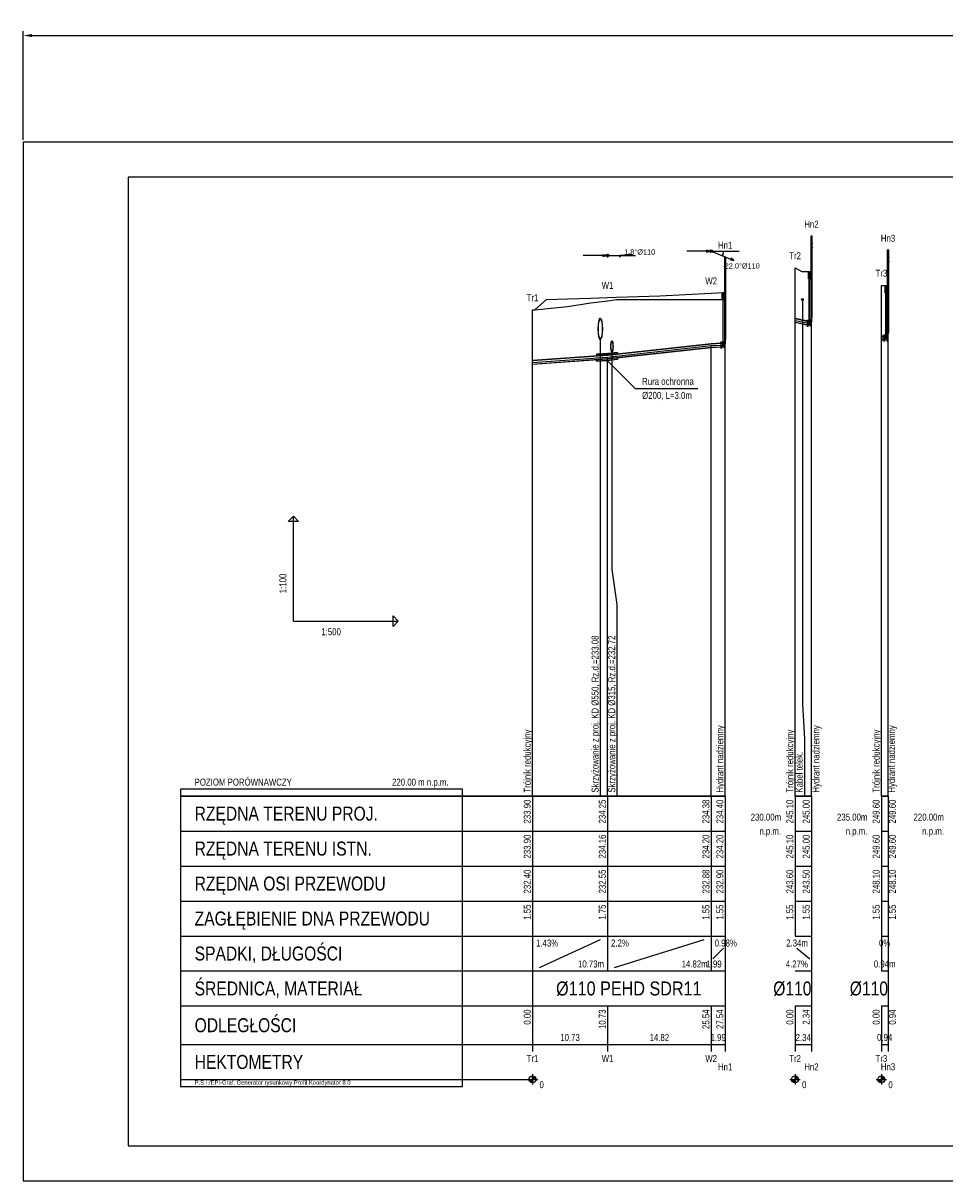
# Model space of a CAD drawing. Header units: metres. Extents: x 0 to 603, y -10 to 321.
# Tile 1 of 2: x 0 to 264, y -10 to 321. Entities that reach past the tile are written whole.
import ezdxf
from ezdxf.enums import TextEntityAlignment as Align

# ---------------------------------------------------------------- set-up
doc = ezdxf.new("R2010")
doc.units = ezdxf.units.M
doc.header["$LTSCALE"] = 0.2
doc.layers.get('0').update_dxf_attribs({"color": 250, "linetype": 'CONTINUOUS'})
doc.layers.get('Defpoints').update_dxf_attribs({"linetype": 'CONTINUOUS'})
for name, color, linetype in [('Liczby', 7, 'CONTINUOUS'), ('Linie_odn', 7, 'CONTINUOUS'), ('Linie_opisowe', 7, 'CONTINUOUS'), ('Linie_tabeli', 7, 'CONTINUOUS'), ('Odcinki', 7, 'CONTINUOUS'), ('Opis_PZ', 7, 'CONTINUOUS'), ('Opis_skrz', 1, 'CONTINUOUS'), ('Opis_uzbr_n', 7, 'CONTINUOUS'), ('Osie', 7, 'CONTINUOUS'), ('Rury_ochr', 7, 'CONTINUOUS'), ('Teksty', 7, 'CONTINUOUS'), ('Teren_istn', 3, 'CONTINUOUS'), ('Teren_proj', 2, 'CONTINUOUS'), ('Uzbr_podz', 7, 'CONTINUOUS'), ('warstwa_nr_0', 8, 'CONTINUOUS'), ('Wezly', 7, 'CONTINUOUS'), ('Wymiary', 7, 'CONTINUOUS')]:
    doc.layers.add(name, color=color, linetype=linetype)
doc.styles.get("Standard").update_dxf_attribs({"font": 'arial.ttf'})
doc.dimstyles.new('ISO-25', dxfattribs={"dimtxt": 2.5, "dimasz": 2.5, "dimexe": 1.25, "dimexo": 0.625, "dimtad": 1, "dimdec": 4, "dimdsep": 46, "dimtxsty": 'Standard', "dimcen": 2.5, "dimadec": 0, "dimazin": 0, "dimtfac": 1, "dimtdec": 4, "dimtmove": 0, "dimatfit": 3, "dimfxl": 1, "dimtolj": 1, "dimtzin": 0, "dimarcsym": 0})

# ---------------------------------------------------------------- blocks, each defined once
blk = doc.blocks.new('*D3')
at = {"color": 0, "lineweight": -2, "transparency": 16777216}
for p, q in [((0, 287.62), (0, 318.71)), ((603.47, 287.62), (603.47, 318.71)), ((2.5, 317.46), (600.97, 317.46))]:
    blk.add_line(p, q, dxfattribs=at)
at = {"color": 0, "transparency": 16777216}
for points in [[(2.5, 317.88), (2.5, 317.04), (0, 317.46)], [(600.97, 317.88), (600.97, 317.04), (603.47, 317.46)]]:
    blk.add_solid(points, dxfattribs=at)
at = {"layer": 'Defpoints', "color": 0, "transparency": 16777216}
for p in [(603.47, 317.46), (0, 287), (603.47, 287)]:
    blk.add_point(p, dxfattribs=at)
at = {"color": 0, "transparency": 16777216, "insert": (301.74, 319.36), "char_height": 2.5, "attachment_point": 5}
blk.add_mtext('\\A1;603.4703', dxfattribs=at)

msp = doc.modelspace()

# ---------------------------------------------------------------- linework, layer by layer
at = {"layer": 'Liczby'}
for p, q in [((145.14, 18.134), (146.14, 19.866)), ((145.2016, 18.1012), (146.0784, 19.8988)), ((145.2654, 18.0728), (146.0146, 19.9272)), ((145.331, 18.0489), (145.949, 19.9511)), ((145.3981, 18.0297), (145.8819, 19.9703)), ((145.4664, 18.0152), (145.8136, 19.9848)), ((145.5355, 18.0055), (145.7445, 19.9945)), ((145.6051, 18.0006), (145.6749, 19.9994)), ((145.64, 20.5), (145.64, 17.5)), ((220.2188, 18.134), (221.2188, 19.866)), ((220.2804, 18.1012), (221.1572, 19.8988)), ((220.3442, 18.0728), (221.0934, 19.9272)), ((220.4098, 18.0489), (221.0278, 19.9511)), ((220.4769, 18.0297), (220.9607, 19.9703)), ((220.5452, 18.0152), (220.8924, 19.9848)), ((220.6143, 18.0055), (220.8233, 19.9945)), ((220.6839, 18.0006), (220.7537, 19.9994)), ((220.7188, 20.5), (220.7188, 17.5)), ((244.898, 18.134), (245.898, 19.866)), ((244.9596, 18.1012), (245.8364, 19.8988)), ((245.0234, 18.0728), (245.7726, 19.9272)), ((245.089, 18.0489), (245.707, 19.9511)), ((245.1561, 18.0297), (245.6399, 19.9703)), ((245.2244, 18.0152), (245.5716, 19.9848)), ((245.2935, 18.0055), (245.5025, 19.9945)), ((245.3631, 18.0006), (245.4329, 19.9994)), ((245.398, 20.5), (245.398, 17.5)), ((144.14, 19), (147.14, 19)), ((144.6424, 18.9302), (146.6376, 19.0698)), ((144.6497, 18.8608), (146.6303, 19.1392)), ((144.6619, 18.7921), (146.6181, 19.2079)), ((144.6787, 18.7244), (146.6013, 19.2756)), ((144.7003, 18.658), (146.5797, 19.342)), ((144.7265, 18.5933), (146.5535, 19.4067)), ((144.7571, 18.5305), (146.5229, 19.4695)), ((144.792, 18.4701), (146.488, 19.5299)), ((144.831, 18.4122), (146.449, 19.5878)), ((144.874, 18.3572), (146.406, 19.6428)), ((144.9207, 18.3053), (146.3593, 19.6947)), ((144.9709, 18.2569), (146.3091, 19.7431)), ((145.0243, 18.212), (146.2557, 19.788)), ((145.0808, 18.171), (146.1992, 19.829)), ((219.2188, 19), (222.2188, 19)), ((219.7212, 18.9302), (221.7164, 19.0698)), ((219.7285, 18.8608), (221.7091, 19.1392)), ((219.7407, 18.7921), (221.6969, 19.2079)), ((219.7575, 18.7244), (221.6801, 19.2756)), ((219.7791, 18.658), (221.6585, 19.342)), ((219.8053, 18.5933), (221.6323, 19.4067)), ((219.8359, 18.5305), (221.6017, 19.4695)), ((219.8708, 18.4701), (221.5668, 19.5299)), ((219.9098, 18.4122), (221.5278, 19.5878)), ((219.9528, 18.3572), (221.4848, 19.6428)), ((219.9995, 18.3053), (221.4381, 19.6947)), ((220.0497, 18.2569), (221.3879, 19.7431)), ((220.1031, 18.212), (221.3345, 19.788)), ((220.1596, 18.171), (221.278, 19.829)), ((243.898, 19), (246.898, 19)), ((244.4004, 18.9302), (246.3956, 19.0698)), ((244.4077, 18.8608), (246.3883, 19.1392)), ((244.4199, 18.7921), (246.3761, 19.2079)), ((244.4367, 18.7244), (246.3593, 19.2756)), ((244.4583, 18.658), (246.3377, 19.342)), ((244.4845, 18.5933), (246.3115, 19.4067)), ((244.5151, 18.5305), (246.2809, 19.4695)), ((244.55, 18.4701), (246.246, 19.5299)), ((244.589, 18.4122), (246.207, 19.5878)), ((244.632, 18.3572), (246.164, 19.6428)), ((244.6787, 18.3053), (246.1173, 19.6947)), ((244.7289, 18.2569), (246.0671, 19.7431)), ((244.7823, 18.212), (246.0137, 19.788)), ((244.8388, 18.171), (245.9572, 19.829))]:
    msp.add_line(p, q, dxfattribs=at)
for centre in [(145.64, 19), (220.7188, 19), (245.398, 19)]:
    msp.add_circle(centre, 1, dxfattribs=at)
at = {"layer": 'Linie_opisowe'}
msp.add_line((165.027, 230.835), (165.027, 100), dxfattribs=at)
for points in [[(222.8188, 242), (222.8188, 126.36), (223.4188, 116.36), (223.4188, 100)], [(168.3531, 227.154), (168.3531, 164.76), (169.7937, 154.76), (169.7937, 100)]]:
    msp.add_lwpolyline(points, dxfattribs=at)
at = {"layer": 'Linie_tabeli'}
for p, q in [((77.256, 150), (77.256, 180)), ((77.256, 150), (107.256, 150)), ((145.64, 100), (145.64, 90)), ((145.64, 100), (145.64, 29)), ((167.0937, 100), (167.0937, 90)), ((196.7298, 100), (196.7298, 90)), ((200.7188, 100), (200.7188, 90)), ((200.7188, 100), (200.7188, 29)), ((220.7188, 100), (220.7188, 90)), ((220.7188, 100), (220.7188, 60)), ((225.398, 100), (225.398, 90)), ((225.398, 100), (225.398, 29)), ((245.398, 100), (245.398, 90)), ((245.398, 100), (245.398, 50)), ((247.2868, 100), (247.2868, 90)), ((247.2868, 100), (247.2868, 29)), ((45, 90), (145.64, 90)), ((145.64, 90), (200.7188, 90)), ((145.64, 90), (145.64, 60)), ((167.0937, 90), (167.0937, 60)), ((196.7298, 90), (196.7298, 60)), ((200.7188, 90), (200.7188, 60)), ((220.7188, 90), (225.398, 90)), ((220.7188, 90), (220.7188, 60)), ((225.398, 90), (225.398, 60)), ((245.398, 90), (247.2868, 90)), ((245.398, 90), (245.398, 60)), ((247.2868, 90), (247.2868, 60)), ((45, 80), (145.64, 80)), ((145.64, 80), (200.7188, 80)), ((220.7188, 80), (225.398, 80)), ((245.398, 80), (247.2868, 80)), ((45, 70), (145.64, 70)), ((145.64, 70), (200.7188, 70)), ((220.7188, 70), (225.398, 70)), ((245.398, 70), (247.2868, 70)), ((45, 60), (145.64, 60)), ((145.64, 60), (200.7188, 60)), ((145.64, 60), (145.64, 50)), ((167.0937, 60), (167.0937, 50)), ((196.7298, 60), (196.7298, 50)), ((196.7298, 60), (196.7298, 50)), ((200.7188, 60), (200.7188, 50)), ((220.7188, 60), (225.398, 60)), ((245.398, 60), (247.2868, 60)), ((147.64, 51), (165.0937, 59)), ((169.0937, 51), (194.7298, 59)), ((197.2298, 53.5), (200.2188, 56.5)), ((221.2188, 56.5), (224.898, 53.5)), ((45, 50), (145.64, 50)), ((145.64, 50), (200.7188, 50)), ((200.7188, 50), (200.7188, 40)), ((220.7188, 50), (225.398, 50)), ((225.398, 50), (225.398, 40)), ((245.398, 50), (247.2868, 50)), ((247.2868, 50), (247.2868, 40)), ((45, 40), (145.64, 40)), ((145.64, 40), (200.7188, 40)), ((145.64, 40), (145.64, 27)), ((167.0937, 40), (167.0937, 27)), ((196.7298, 40), (196.7298, 27)), ((200.7188, 40), (200.7188, 27)), ((220.7188, 40), (225.398, 40)), ((220.7188, 40), (220.7188, 27)), ((220.7188, 40), (220.7188, 29)), ((225.398, 40), (225.398, 27)), ((245.398, 40), (247.2868, 40)), ((245.398, 40), (245.398, 27)), ((245.398, 40), (245.398, 29)), ((247.2868, 40), (247.2868, 27)), ((45, 29), (145.64, 29)), ((145.64, 29), (200.7188, 29)), ((220.7188, 29), (225.398, 29)), ((245.398, 29), (247.2868, 29)), ((45, 19), (145.64, 19))]:
    msp.add_line(p, q, dxfattribs=at)
for points in [[(30, 0), (593.4703, 0), (593.4703, 277), (30, 277)], [(77.256, 180), (78.756, 178.5), (75.756, 178.5)], [(107.256, 150), (105.756, 148.5), (105.756, 151.5)], [(45, 17), (125.64, 17), (125.64, 102), (45, 102)]]:
    msp.add_lwpolyline(points, close=True, dxfattribs=at)
for points in [[(220.7188, 100), (220.7188, 251)], [(225.398, 100), (225.398, 250)], [(245.398, 100), (245.398, 246)], [(247.2868, 100), (247.2868, 246)], [(200.7188, 100), (200.7188, 244)], [(145.64, 100), (145.64, 239)], [(196.7298, 100), (196.7298, 228.8037)], [(167.0937, 100), (167.0937, 225.5386)]]:
    msp.add_lwpolyline(points, dxfattribs=at)
for points in [[(45, 100, 0.5, 0.5, 0), (145.64, 100, 0.5, 0.5, 0)], [(145.64, 100, 0.5, 0.5, 0), (200.7188, 100, 0.5, 0.5, 0)], [(220.7188, 100, 0.5, 0.5, 0), (225.398, 100, 0.5, 0.5, 0)], [(245.398, 100, 0.5, 0.5, 0), (247.2868, 100, 0.5, 0.5, 0)]]:
    msp.add_lwpolyline(points, format="xyseb", dxfattribs=at)
at = {"layer": 'Odcinki'}
for points in [[(220.7188, 236.5238), (224.4551, 235.7253), (224.4551, 235.7515), (220.7188, 236.55)], [(220.7188, 235.4762), (224.4551, 234.6777), (224.4551, 234.6515), (220.7188, 235.45)], [(167.0937, 226.0624), (196.7298, 229.3275), (196.7298, 229.3537), (167.0937, 226.0886)], [(196.7298, 229.3275), (199.7759, 229.4774), (199.7759, 229.5036), (196.7298, 229.3537)], [(196.7298, 228.2799), (199.7759, 228.4298), (199.7759, 228.4036), (196.7298, 228.2537)], [(245.398, 231.5238), (246.3439, 231.5238), (246.3439, 231.55), (245.398, 231.55)], [(245.398, 230.4762), (246.3439, 230.4762), (246.3439, 230.45), (245.398, 230.45)], [(145.64, 224.5238), (167.0937, 226.0624), (167.0937, 226.0886), (145.64, 224.55)], [(167.0937, 225.0148), (196.7298, 228.2799), (196.7298, 228.2537), (167.0937, 224.9886)], [(145.64, 223.4762), (167.0937, 225.0148), (167.0937, 224.9886), (145.64, 223.45)]]:
    msp.add_lwpolyline(points, close=True, dxfattribs=at)
at = {"layer": 'Osie'}
for p, q in [((196.7298, 255.8037), (204.7298, 255.8037)), ((225.5027, 257.381), (225.7122, 257.381)), ((167.0937, 254.5386), (175.0937, 254.5386)), ((247.3916, 253.381), (247.6011, 253.381)), ((200.8236, 251.381), (201.0331, 251.381)), ((220.7188, 236), (224.4551, 235.2015)), ((224.4551, 235.2015), (224.6646, 235.2015)), ((224.8741, 235.2015), (225.0837, 235.2015)), ((167.0937, 225.5386), (196.7298, 228.8037)), ((196.7298, 228.8037), (199.7759, 228.9536)), ((199.7759, 228.9536), (199.9855, 228.9536)), ((200.195, 228.9536), (200.4045, 228.9536)), ((245.398, 231), (246.3439, 231)), ((246.3439, 231), (246.5535, 231)), ((246.763, 231), (246.9725, 231)), ((145.64, 224), (167.0937, 225.5386)), ((163.98, 225.3153), (167.0937, 225.5386)), ((167.0937, 225.5386), (169.98, 225.8566))]:
    msp.add_line(p, q, dxfattribs=at)
for points in [[(167.0937, 226.491), (169.98, 226.809), (169.98, 226.8566), (167.0937, 226.5386)], [(167.0937, 224.5862), (169.98, 224.9042), (169.98, 224.8566), (167.0937, 224.5386)]]:
    msp.add_lwpolyline(points, close=True, dxfattribs=at)
at = {"layer": 'Rury_ochr'}
for p, q in [((163.98, 226.2677), (163.98, 225.8653)), ((169.98, 226.809), (169.98, 226.4066)), ((169.98, 224.9042), (169.98, 225.3066)), ((163.98, 224.3629), (163.98, 224.7653))]:
    msp.add_line(p, q, dxfattribs=at)
for points in [[(163.98, 226.2677), (167.0937, 226.491), (167.0937, 226.5386), (163.98, 226.3153)], [(163.98, 224.3629), (167.0937, 224.5862), (167.0937, 224.5386), (163.98, 224.3153)]]:
    msp.add_lwpolyline(points, close=True, dxfattribs=at)
at = {"layer": 'Teksty'}
for p, q in [((166.98, 224.5781), (174.98, 216.5781)), ((174.98, 216.5781), (192.9, 216.5781))]:
    msp.add_line(p, q, dxfattribs=at)
at = {"layer": 'Teren_istn'}
for points in [[(220.7188, 251), (220.7656, 251), (222.6488, 250), (224.0274, 250), (225.398, 250)], [(245.398, 246), (246.8379, 246), (247.2868, 246)], [(145.64, 239), (146.334, 239), (155.6531, 240), (162.3405, 241), (167.0937, 241.648), (169.6761, 242), (196.7298, 242), (200.7188, 242)]]:
    msp.add_lwpolyline(points, dxfattribs=at)
at = {"layer": 'Teren_proj'}
msp.add_lwpolyline([(146.334, 239), (149.6316, 242), (155.6531, 242.1857), (162.3405, 242.392), (167.0937, 242.5386), (169.6761, 242.6182), (182.0535, 243), (196.7298, 243.8037), (200.3139, 244), (200.7188, 244)], dxfattribs=at)
at = {"layer": 'Uzbr_podz'}
msp.add_circle((222.8188, 242), 0.25, dxfattribs=at)
for centre, major_axis in [((165.027, 233.585), (0, -3.025)), ((165.027, 233.585), (0, -2.75)), ((168.3531, 228.586), (0, -1.575)), ((168.3531, 228.586), (0, -1.432))]:
    msp.add_ellipse(centre, major_axis=major_axis, ratio=0.2, dxfattribs=at)
at = {"layer": 'warstwa_nr_0'}
msp.add_lwpolyline([(0, -10), (603.4703, -10), (603.4703, 287), (0, 287)], close=True, dxfattribs=at)
at = {"layer": 'Wezly'}
for p, q in [((225.0837, 235.8301), (225.0837, 234.5729)), ((225.2722, 236.7729), (225.5237, 236.7729)), ((247.1611, 232.5714), (247.4125, 232.5714)), ((200.4045, 229.5822), (200.4045, 228.325)), ((200.5931, 230.525), (200.8445, 230.525)), ((246.9725, 231.6286), (246.9725, 230.3714))]:
    msp.add_line(p, q, dxfattribs=at)
for points in [[(225.1884, 260), (225.6075, 260), (225.6075, 260.1), (225.1884, 260.1)], [(225.2932, 236.7729), (225.2932, 260), (225.2827, 260), (225.2827, 236.7729)], [(225.5027, 236.7729), (225.5027, 260), (225.5132, 260), (225.5132, 236.7729)], [(225.5027, 257.9048), (225.7122, 257.9048), (225.7122, 257.9571), (225.5027, 257.9571)], [(225.5027, 256.8571), (225.7122, 256.8571), (225.7122, 256.8048), (225.5027, 256.8048)], [(247.0773, 256), (247.4963, 256), (247.4963, 256.1), (247.0773, 256.1)], [(247.182, 232.5714), (247.182, 256), (247.1716, 256), (247.1716, 232.5714)], [(247.3916, 232.5714), (247.3916, 256), (247.402, 256), (247.402, 232.5714)], [(200.5093, 254), (200.9283, 254), (200.9283, 254.1), (200.5093, 254.1)], [(200.614, 230.525), (200.614, 254), (200.6036, 254), (200.6036, 230.525)], [(200.8236, 230.525), (200.8236, 254), (200.834, 254), (200.834, 230.525)], [(200.8236, 251.9048), (201.0331, 251.9048), (201.0331, 251.9571), (200.8236, 251.9571)], [(247.3916, 253.9048), (247.6011, 253.9048), (247.6011, 253.9571), (247.3916, 253.9571)], [(247.3916, 252.8571), (247.6011, 252.8571), (247.6011, 252.8048), (247.3916, 252.8048)], [(200.8236, 250.8571), (201.0331, 250.8571), (201.0331, 250.8048), (200.8236, 250.8048)], [(224.5494, 247.9), (224.5694, 247.9), (224.5694, 249.9), (224.5494, 249.9)], [(224.7494, 235.2015), (224.7894, 235.2015), (224.7894, 249.9), (224.7494, 249.9)], [(224.9694, 247.9), (224.9894, 247.9), (224.9894, 249.9), (224.9694, 249.9)], [(246.4382, 243.9), (246.4582, 243.9), (246.4582, 245.9), (246.4382, 245.9)], [(246.6382, 231), (246.6782, 231), (246.6782, 245.9), (246.6382, 245.9)], [(246.8582, 243.9), (246.8782, 243.9), (246.8782, 245.9), (246.8582, 245.9)], [(199.8702, 241.9), (199.8902, 241.9), (199.8902, 243.9), (199.8702, 243.9)], [(200.0702, 228.9536), (200.1102, 228.9536), (200.1102, 243.9), (200.0702, 243.9)], [(200.2902, 241.9), (200.3102, 241.9), (200.3102, 243.9), (200.2902, 243.9)], [(224.2694, 234.2015), (224.2694, 236.2015), (225.2694, 234.2015), (225.2694, 236.2015)], [(224.4551, 235.7253), (224.6646, 235.7253), (224.6646, 235.7777), (224.4551, 235.7777)], [(224.8741, 235.7253), (225.0837, 235.7253), (225.0837, 235.7777), (224.8741, 235.7777)], [(224.4551, 234.6777), (224.6646, 234.6777), (224.6646, 234.6253), (224.4551, 234.6253)], [(224.8741, 234.6777), (225.0837, 234.6777), (225.0837, 234.6253), (224.8741, 234.6253)], [(246.1582, 230), (246.1582, 232), (247.1582, 230), (247.1582, 232)], [(199.5902, 227.9536), (199.5902, 229.9536), (200.5902, 227.9536), (200.5902, 229.9536)], [(199.7759, 229.4774), (199.9855, 229.4774), (199.9855, 229.5298), (199.7759, 229.5298)], [(199.7759, 228.4298), (199.9855, 228.4298), (199.9855, 228.3774), (199.7759, 228.3774)], [(200.195, 229.4774), (200.4045, 229.4774), (200.4045, 229.5298), (200.195, 229.5298)], [(200.195, 228.4298), (200.4045, 228.4298), (200.4045, 228.3774), (200.195, 228.3774)], [(246.3439, 231.5238), (246.5535, 231.5238), (246.5535, 231.5762), (246.3439, 231.5762)], [(246.3439, 230.4762), (246.5535, 230.4762), (246.5535, 230.4238), (246.3439, 230.4238)], [(246.763, 231.5238), (246.9725, 231.5238), (246.9725, 231.5762), (246.763, 231.5762)], [(246.763, 230.4762), (246.9725, 230.4762), (246.9725, 230.4238), (246.763, 230.4238)]]:
    msp.add_lwpolyline(points, close=True, dxfattribs=at)
for points in [[(224.5494, 249.9, 0.1, 0.1, 0), (224.9894, 249.9, 0.1, 0.1, 0)], [(246.4382, 245.9, 0.1, 0.1, 0), (246.8782, 245.9, 0.1, 0.1, 0)], [(199.8702, 243.9, 0.1, 0.1, 0), (200.3102, 243.9, 0.1, 0.1, 0)]]:
    msp.add_lwpolyline(points, format="xyseb", dxfattribs=at)
for points in [[(225.0837, 235.7253), (225.1164, 235.7382), (225.1484, 235.7766), (225.1788, 235.8395), (225.2068, 235.9254), (225.2318, 236.0322), (225.2532, 236.1572), (225.2704, 236.2973), (225.2829, 236.4492), (225.2906, 236.609), (225.2932, 236.7729)], [(225.0837, 235.7777), (225.1148, 235.7899), (225.1452, 235.8264), (225.174, 235.8862), (225.2007, 235.9678), (225.2244, 236.0692), (225.2447, 236.1879), (225.261, 236.3211), (225.273, 236.4654), (225.2803, 236.6172), (225.2827, 236.7729)], [(225.0837, 234.6777), (225.1492, 234.7035), (225.2132, 234.7802), (225.2739, 234.9061), (225.33, 235.0778), (225.38, 235.2914), (225.4227, 235.5414), (225.457, 235.8217), (225.4822, 236.1255), (225.4976, 236.4452), (225.5027, 236.7729)], [(225.0837, 234.6253), (225.1509, 234.6518), (225.2164, 234.7304), (225.2787, 234.8594), (225.3361, 235.0355), (225.3874, 235.2543), (225.4312, 235.5106), (225.4664, 235.7979), (225.4922, 236.1093), (225.5079, 236.437), (225.5132, 236.7729)], [(246.9725, 231.5238), (247.0053, 231.5367), (247.0372, 231.5751), (247.0676, 231.638), (247.0957, 231.7239), (247.1207, 231.8307), (247.142, 231.9557), (247.1592, 232.0958), (247.1718, 232.2477), (247.1794, 232.4075), (247.182, 232.5714)], [(246.9725, 231.5762), (247.0036, 231.5884), (247.034, 231.6249), (247.0629, 231.6847), (247.0895, 231.7663), (247.1133, 231.8677), (247.1335, 231.9864), (247.1499, 232.1196), (247.1618, 232.2639), (247.1691, 232.4157), (247.1716, 232.5714)], [(246.9725, 230.4762), (247.0381, 230.502), (247.102, 230.5787), (247.1627, 230.7046), (247.2188, 230.8763), (247.2688, 231.0899), (247.3115, 231.3399), (247.3459, 231.6202), (247.371, 231.924), (247.3864, 232.2437), (247.3916, 232.5714)], [(246.9725, 230.4238), (247.0397, 230.4503), (247.1052, 230.5289), (247.1675, 230.6579), (247.225, 230.834), (247.2762, 231.0528), (247.32, 231.3091), (247.3552, 231.5964), (247.381, 231.9078), (247.3967, 232.2355), (247.402, 232.5714)], [(200.4045, 229.4774), (200.4373, 229.4903), (200.4693, 229.5287), (200.4996, 229.5916), (200.5277, 229.6775), (200.5527, 229.7843), (200.574, 229.9093), (200.5912, 230.0494), (200.6038, 230.2013), (200.6115, 230.3612), (200.614, 230.525)], [(200.4045, 229.5298), (200.4357, 229.5421), (200.466, 229.5785), (200.4949, 229.6383), (200.5215, 229.7199), (200.5453, 229.8213), (200.5655, 229.94), (200.5819, 230.0732), (200.5938, 230.2175), (200.6011, 230.3693), (200.6036, 230.525)], [(200.4045, 228.4298), (200.4701, 228.4556), (200.534, 228.5323), (200.5948, 228.6582), (200.6508, 228.83), (200.7008, 229.0435), (200.7435, 229.2935), (200.7779, 229.5738), (200.8031, 229.8776), (200.8184, 230.1973), (200.8236, 230.525)], [(200.4045, 228.3774), (200.4717, 228.4039), (200.5372, 228.4825), (200.5995, 228.6115), (200.657, 228.7876), (200.7082, 229.0064), (200.752, 229.2627), (200.7872, 229.55), (200.813, 229.8614), (200.8288, 230.1891), (200.834, 230.525)]]:
    msp.add_lwpolyline(points, dxfattribs=at)
at = {"layer": 'Wymiary'}
for p, q in [((196.7298, 255.8037), (189.7298, 255.8037)), ((196.7298, 255.8037), (203.2185, 253.1775)), ((167.0937, 254.5386), (160.0937, 254.5386)), ((167.0937, 254.5386), (174.0903, 254.7555))]:
    msp.add_line(p, q, dxfattribs=at)
for points in [[(174.0903, 254.7555), (173.1168, 254.9843), (173.1329, 254.4669)], [(196.3298, 255.8037), (195.3639, 256.0625), (195.3639, 255.5449)], [(199.9741, 254.4906), (200.2753, 254.8898), (200.0354, 254.9869)], [(166.6937, 254.5386), (165.7278, 254.7974), (165.7278, 254.2798)], [(170.592, 254.647), (170.4776, 254.1603), (170.7363, 254.1683)], [(203.2185, 253.1775), (202.4202, 253.7798), (202.226, 253.3)]]:
    msp.add_lwpolyline(points, close=True, dxfattribs=at)
msp.add_lwpolyline([(199.9741, 254.4906), (200.0222, 254.6163), (200.0654, 254.7438), (200.1037, 254.8728), (200.137, 255.0033), (200.1653, 255.1348), (200.1885, 255.2674), (200.2065, 255.4008), (200.2194, 255.5348), (200.2272, 255.6692), (200.2298, 255.8037)], dxfattribs=at)
for centre in [(167.0937, 254.5386), (196.7298, 255.8037)]:
    msp.add_circle(centre, 0.4, dxfattribs=at)

# ---------------------------------------------------------------- texts
at = {"layer": 'Liczby', "width": 0.8}
for s, height, p in [('Hn2', 2, (225.398, 262.5)), ('Hn1', 2, (200.7188, 256.5)), ('Hn3', 2, (247.2868, 258.5)), ('1.8%%D%%C110', 1.5, (176.2893, 254.8237)), ('Tr2', 2, (220.7188, 253.5)), ('-22.0%%D%%C110', 1.5, (205.2578, 250.8522)), ('W2', 2, (196.7298, 246.3037)), ('Tr3', 2, (245.398, 248.5)), ('W1', 2, (167.0937, 245.0386)), ('Tr1', 2, (145.64, 241.5)), ('0%', 2, (246.3424, 57)), ('0.94m', 2, (246.3424, 51)), ('10.73', 2, (156.3668, 30)), ('14.82', 2, (181.9117, 30)), ('1.99', 2, (198.7243, 30)), ('2.34', 2, (223.0584, 30)), ('0.94', 2, (246.3424, 30)), ('Tr1', 2, (145.64, 24)), ('W1', 2, (167.0937, 24)), ('W2', 2, (196.7298, 24)), ('Hn1', 2, (200.7188, 21.6)), ('Tr2', 2, (220.7188, 24)), ('Hn2', 2, (225.398, 21.6)), ('Tr3', 2, (245.398, 24)), ('Hn3', 2, (247.2868, 21.6))]:
    msp.add_text(s, height=height, dxfattribs=at).set_placement(p, align=Align.CENTER)
msp.add_text('1:100', height=2, rotation=90, dxfattribs=at).set_placement((75.256, 158))
for s, p in [('1:500', (85.256, 146)), ('1.43%', (146.64, 57)), ('2.2%', (168.0937, 57)), ('0.98%', (197.7298, 57)), ('0', (147.64, 16.5)), ('0', (222.7188, 16.5)), ('0', (247.398, 16.5))]:
    msp.add_text(s, height=2, dxfattribs=at).set_placement(p)
for s, p in [('233.90', (145.14, 99)), ('234.25', (166.5937, 99)), ('234.38', (196.2298, 99)), ('234.40', (200.2188, 99)), ('245.10', (220.2188, 99)), ('245.00', (224.898, 99)), ('249.60', (244.898, 99)), ('249.60', (249.5368, 99)), ('233.90', (145.14, 89)), ('234.16', (166.5937, 89)), ('234.20', (196.2298, 89)), ('234.20', (200.2188, 89)), ('245.10', (220.2188, 89)), ('245.00', (224.898, 89)), ('249.60', (244.898, 89)), ('249.60', (249.5368, 89)), ('232.40', (145.14, 79)), ('232.55', (166.5937, 79)), ('232.88', (196.2298, 79)), ('232.90', (200.2188, 79)), ('243.60', (220.2188, 79)), ('243.50', (224.898, 79)), ('248.10', (244.898, 79)), ('248.10', (249.5368, 79)), ('1.55', (145.14, 69)), ('1.75', (166.5937, 69)), ('1.55', (196.2298, 69)), ('1.55', (200.2188, 69)), ('1.55', (220.2188, 69)), ('1.55', (224.898, 69)), ('1.55', (244.898, 69)), ('1.55', (249.5368, 69)), ('0.00', (145.14, 39)), ('10.73', (166.5937, 39)), ('25.54', (196.2298, 39)), ('27.54', (200.2188, 39)), ('0.00', (220.2188, 39)), ('2.34', (224.898, 39)), ('0.00', (244.898, 39)), ('0.94', (249.5368, 39))]:
    msp.add_text(s, height=2, rotation=90, dxfattribs=at).set_placement(p, align=Align.RIGHT)
for s, height, p in [('2.34m', 2, (224.398, 57)), ('10.73m', 2, (166.0937, 51)), ('14.82m', 2, (195.7298, 51)), ('1.99', 2, (199.7188, 51)), ('4.27%', 2, (224.398, 51)), ('%%C110', 4, (225.398, 43)), ('%%C110', 4, (247.2868, 43))]:
    msp.add_text(s, height=height, dxfattribs=at).set_placement(p, align=Align.RIGHT)
at = {"layer": 'Liczby', "width": 0.826811}
msp.add_text('%%C110 PEHD SDR11', height=4, dxfattribs=at).set_placement((152.3794, 43), (193.9794, 43), align=Align.FIT)
at = {"layer": 'Linie_odn', "width": 0.8}
for s, p in [('Rura ochronna', (176.98, 217.5781)), ('%%c200, L=3.0m', (176.98, 213.5781))]:
    msp.add_text(s, height=2, dxfattribs=at).set_placement(p)
at = {"layer": 'Linie_tabeli', "width": 0.8}
for s, height, p in [('POZIOM PORÓWNAWCZY', 2, (49.032, 103)), ('RZĘDNA TERENU PROJ.', 4, (49.032, 93)), ('RZĘDNA TERENU ISTN.', 4, (49.032, 83)), ('RZĘDNA OSI PRZEWODU', 4, (49.032, 73)), ('ZAGŁĘBIENIE DNA PRZEWODU', 4, (49.032, 63)), ('SPADKI, DŁUGOŚCI', 4, (49.032, 53)), ('ŚREDNICA, MATERIAŁ', 4, (49.032, 43)), ('ODLEGŁOŚCI', 4, (49.032, 32.5)), ('HEKTOMETRY', 4, (49.032, 22)), ('P.S.I./EPI-Graf, Generator rysunkowy Profil Koordynator 8.0', 1.2, (49.032, 17.5))]:
    msp.add_text(s, height=height, dxfattribs=at).set_placement(p)
for s, p in [('220.00 m n.p.m.', (121.64, 103)), ('230.00m', (216.7188, 93)), ('235.00m', (241.398, 93)), ('220.00m', (263.2868, 93)), ('n.p.m.', (216.7188, 89)), ('n.p.m.', (241.398, 89)), ('n.p.m.', (263.2868, 89))]:
    msp.add_text(s, height=2, dxfattribs=at).set_placement(p, align=Align.RIGHT)
at = {"layer": 'Opis_PZ', "width": 0.8}
for s, p in [('Trójnik redukcyjny', (145.14, 101)), ('Hydrant nadziemny', (200.2188, 101)), ('Trójnik redukcyjny', (220.2188, 101)), ('Hydrant nadziemny', (227.698, 101)), ('Trójnik redukcyjny', (244.898, 101)), ('Hydrant nadziemny', (249.2868, 101))]:
    msp.add_text(s, height=2, rotation=90, dxfattribs=at).set_placement(p)
at = {"layer": 'Opis_skrz', "width": 0.8}
for s, p in [('Skrzyżowanie z proj. KD %%C550, Rz.d.=233.08', (164.527, 101)), ('Skrzyżowanie z proj. KD %%C315, Rz.d.=232.72', (169.2937, 101))]:
    msp.add_text(s, height=2, rotation=90, dxfattribs=at).set_placement(p)
at = {"layer": 'Opis_uzbr_n', "width": 0.8}
msp.add_text('Kabel telek.', height=2, rotation=90, dxfattribs=at).set_placement((222.9188, 101))

# ---------------------------------------------------------------- dimensions: what is measured, and where the dimension line sits
dim = msp.add_linear_dim(base=(603.4703, 317.45863), p1=(0, 287), p2=(603.4703, 287), dimstyle='ISO-25')
dim.commit()
dim.dimension.update_dxf_attribs({"geometry": '*D3', "text_midpoint": (301.73515, 319.36091)})

doc.saveas('drawing.dxf')
